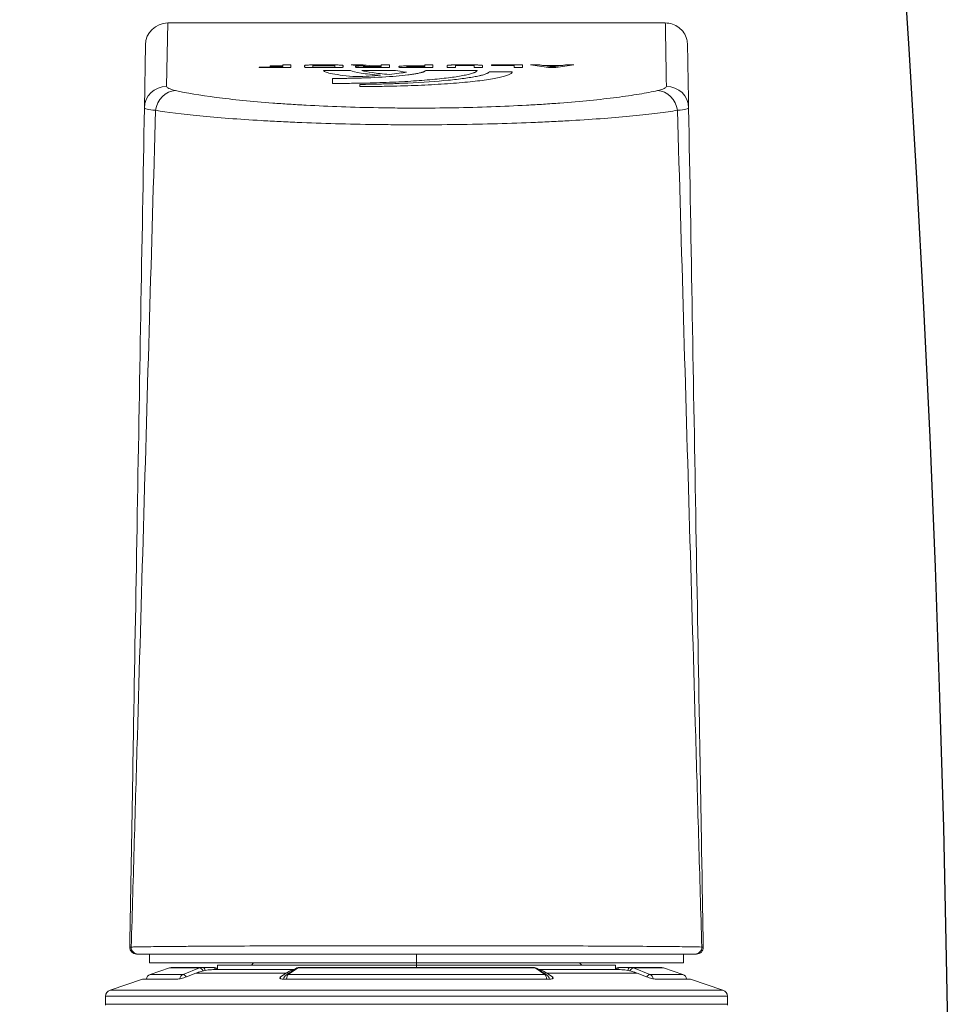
# Model space of a CAD drawing. Header units: inches. Extents: x 34737 to 291769, y 4926 to 74566.
# Tile 72 of 256: x 251581 to 251612, y 31165 to 31198. Entities that reach past the tile are written whole.
import ezdxf

# ---------------------------------------------------------------- set-up
doc = ezdxf.new("R2010")
doc.units = ezdxf.units.IN
doc.header["$LTSCALE"] = 300
doc.linetypes.add('ACAD_ISO02W100', pattern=[15, 12, -3])
doc.layers.add('!_A_03_ČIARKOVANÁ', color=41, linetype='ACAD_ISO02W100', lineweight=13)
doc.layers.add('_MB_okucia_0.13', color=165, linetype='Continuous', lineweight=13)

# ---------------------------------------------------------------- blocks, each defined once
blk = doc.blocks.new('-1924104X_3')
at = {"layer": '_MB_okucia_0.13', "extrusion": (-1, -4.44089e-16, -2.22045e-16)}
for p, q in [((-13.988, -15.597), (13.988, -15.597)), ((-13.979, -15.947), (-13.988, -15.597)), ((13.979, -15.947), (13.988, -15.597)), ((13.979, -15.947), (-13.979, -15.947)), ((-12.317, -16.718), (-13.775, -16.223)), ((-13.775, -16.223), (13.775, -16.223)), ((12.317, -16.718), (13.775, -16.223)), ((-12.317, -16.718), (-10.76, -16.718)), ((-9.916, -16.989), (-10.347, -16.82)), ((-6.108, -16.731), (-6.11, -16.82)), ((-6.11, -16.82), (-5.861, -16.989)), ((-5.994, -16.718), (5.994, -16.718)), ((5.861, -16.989), (6.11, -16.82)), ((6.11, -16.82), (6.108, -16.731)), ((10.347, -16.82), (9.916, -16.989)), ((10.76, -16.718), (12.317, -16.718)), ((-11.977, -16.928), (-10.498, -16.928)), ((-11.112, -17.221), (-11.977, -16.928)), ((-9.751, -17.221), (-11.112, -17.221)), ((-10.951, -17.247), (-9.611, -17.247)), ((-9.751, -17.221), (-10.498, -16.928)), ((-5.861, -16.989), (-9.916, -16.989)), ((-9.135, -17.247), (-9.611, -17.247)), ((-9.082, -17.147), (-5.495, -17.147)), ((-8.941, -17.347), (-8.942, -17.156)), ((-5.866, -16.898), (-5.429, -17.192)), ((-5.783, -17.037), (-5.781, -16.955)), ((-5.765, -16.928), (5.765, -16.928)), ((-5.765, -16.928), (-5.328, -17.221)), ((5.328, -17.221), (-5.328, -17.221)), ((-5.249, -17.247), (5.249, -17.247)), ((0, -17.347), (0, -17.247)), ((5.328, -17.221), (5.765, -16.928)), ((5.429, -17.192), (5.866, -16.898)), ((5.495, -17.147), (9.082, -17.147)), ((5.783, -17.037), (5.781, -16.955)), ((9.916, -16.989), (5.861, -16.989)), ((8.941, -17.347), (8.942, -17.156)), ((9.611, -17.247), (9.135, -17.247)), ((9.611, -17.247), (10.951, -17.247)), ((10.498, -16.928), (9.751, -17.221)), ((11.112, -17.221), (9.751, -17.221)), ((10.498, -16.928), (11.977, -16.928)), ((11.112, -17.221), (11.977, -16.928)), ((0, -17.447), (-12, -17.447)), ((-12, -17.447), (-12, -17.847)), ((-8.941, -17.347), (0, -17.347)), ((-7.326, -17.447), (-7.426, -17.347)), ((0, -17.447), (0, -17.347)), ((0, -17.347), (8.941, -17.347)), ((0, -17.447), (0, -17.847)), ((12, -17.447), (0, -17.447)), ((7.326, -17.447), (7.426, -17.347)), ((12, -17.447), (12, -17.847)), ((-12.531, -17.847), (-12.595, -17.847)), ((12.595, -17.847), (12.531, -17.847)), ((12.186, -58.731), (12.236, -55.887)), ((2.547, -56.856), (2.547, -56.95)), ((3.778, -56.994), (3.778, -57.218)), ((11.236, -56.865), (11.187, -59.714)), ((-3.277, -57.511), (-4.301, -57.511)), ((1.613, -57.362), (1.616, -57.362)), ((-6.694, -57.825), (-7.073, -57.825)), ((-5.702, -57.8), (-6.534, -57.8)), ((-5.864, -57.776), (-6.375, -57.776)), ((-6.27, -57.706), (-5.937, -57.706)), ((-5.127, -57.825), (-5.54, -57.825)), ((-4.762, -57.706), (-4.762, -57.825)), ((-4.762, -57.706), (-4.391, -57.706)), ((-3.373, -57.825), (-4.762, -57.825)), ((-4.391, -57.706), (-4.391, -57.8)), ((-4.391, -57.8), (-3.373, -57.8)), ((-3.373, -57.8), (-3.373, -57.825)), ((-2.963, -57.706), (-2.594, -57.706)), ((-0.424, -57.575), (-2.731, -57.575)), ((-2.594, -57.706), (-2.594, -57.8)), ((-2.594, -57.8), (-1.748, -57.8)), ((-1.748, -57.825), (-2.594, -57.825)), ((-1.748, -57.706), (-1.748, -57.8)), ((-1.748, -57.706), (-1.376, -57.706)), ((-0.735, -57.706), (-0.735, -57.825)), ((-0.371, -57.825), (-0.735, -57.825)), ((-0.371, -57.731), (-0.371, -57.757)), ((0.327, -57.757), (-0.371, -57.757)), ((-0.371, -57.781), (-0.371, -57.825)), ((0.431, -57.781), (-0.371, -57.781)), ((2.456, -57.575), (0.945, -57.575)), ((1.221, -57.706), (1.221, -57.825)), ((1.586, -57.825), (1.221, -57.825)), ((1.586, -57.731), (1.586, -57.757)), ((1.586, -57.731), (2.284, -57.731)), ((2.284, -57.757), (1.586, -57.757)), ((1.586, -57.781), (1.586, -57.825)), ((1.831, -57.781), (1.586, -57.781)), ((2.388, -57.781), (2.289, -57.781)), ((2.933, -57.825), (2.405, -57.825)), ((4.177, -57.575), (2.968, -57.575)), ((3.304, -57.729), (3.304, -57.803)), ((3.575, -57.706), (4.76, -57.706)), ((4.76, -57.825), (3.575, -57.825)), ((3.674, -57.732), (3.674, -57.8)), ((3.674, -57.732), (4.665, -57.732)), ((4.665, -57.8), (3.674, -57.8)), ((4.665, -57.732), (4.665, -57.8)), ((5.03, -57.729), (5.03, -57.803)), ((5.646, -57.706), (5.646, -57.825)), ((5.646, -57.706), (7.073, -57.706)), ((6.015, -57.825), (5.646, -57.825)), ((7.073, -57.731), (6.015, -57.731)), ((6.015, -57.731), (6.015, -57.757)), ((6.015, -57.757), (6.586, -57.757)), ((6.015, -57.782), (6.015, -57.825)), ((6.586, -57.782), (6.015, -57.782)), ((6.586, -57.757), (6.586, -57.782)), ((7.073, -57.706), (7.073, -57.731)), ((11.187, -59.714), (-11.187, -59.714))]:
    blk.add_line(p, q, dxfattribs=at)
at = {"layer": '_MB_okucia_0.13', "extrusion": (2.22045e-16, 9.86076e-32, -1)}
for centre, radius, start, end in [((13.688, -15.589), 0.3, 358.5, 7.8949), ((13.679, -15.939), 0.3, 288.7258, 358.5), ((5.727, -16.691), 0.25, 303.8556, 353.7963), ((-5.727, -16.691), 0.25, 186.2037, 236.1444), ((-11.897, -16.691), 0.25, 186.2037, 251.2742), ((10.951, -16.747), 0.5, 270, 288.7258), ((9.135, -16.997), 0.25, 216.8699, 270), ((-9.135, -16.997), 0.25, 270, 323.1301)]:
    blk.add_arc(centre, radius, start, end, dxfattribs=at)
at = {"layer": '_MB_okucia_0.13'}
for centre, radius, start, end in [((13.688, -15.589), 0.3, 358.5, 7.8649), ((13.679, -15.939), 0.3, 288.7258, 358.5), ((-11.897, -16.691), 0.25, 186.2037, 251.2742), ((10.951, -16.747), 0.5, 270, 288.7258), ((-12.595, -18.147), 0.3, 90, 181), ((12.595, -18.147), 0.3, 0, 90), ((12.595, -18.147), 0.3, 359, 360), ((11.187, -58.714), 1, 270, 359)]:
    blk.add_arc(centre, radius, start, end, dxfattribs=at)
for centre, major_axis, ratio, start_param, end_param in [((-10.428, -16.691), (0, -0.25), 0.876515, -1.402321, -0.326827), ((-10.428, -16.691), (-0.091, -0.233), 0.478394, 0.176906, 1.199325), ((5.727, -16.691), (0, -0.25), 0.481375, 0.326827, 1.462522), ((10.428, -16.691), (0.091, -0.233), 0.478394, -1.19932, -0.176906), ((-9.11, -14.148), (0.104, -2.998), 0.862921, -0.356672, -0.302205), ((-9.069, -14.147), (-0.054, -3), 0.866729, -0.256858, -0.03954), ((-9.68, -16.984), (-0.091, -0.233), 0.478397, 0.176209, 1.303321), ((-9.611, -16.997), (0, -0.25), 0.5, 0, 1.110287), ((-9.108, -14.148), (0.105, -2.998), 0.865893, -0.085277, -0.030225), ((-9.135, -16.997), (0, -0.25), 0.5, 0, 0.927295), ((-5.253, -16.747), (0.005, -0.5), 0.489669, -0.332078, -0.00527), ((5.253, -16.747), (-0.005, -0.5), 0.489669, 0.00527, 0.332078), ((5.289, -16.984), (0.139, -0.208), 0.817405, -0.511004, 0.000025), ((5.727, -16.691), (0.139, -0.208), 0.817399, -0.510339, -0.000002), ((9.108, -14.148), (-0.105, -2.998), 0.865894, 0.030219, 0.085271), ((9.069, -14.147), (0.054, -3), 0.866729, 0.03954, 0.256858), ((9.68, -16.984), (0.091, -0.233), 0.478397, -1.303321, -0.176209), ((9.11, -14.148), (-0.104, -2.998), 0.86292, 0.302212, 0.356679), ((-12.531, -18.147), (0, 0.3), 0.98661, 0, 1.611439), ((10.836, -55.68), (-0.222, -0.975), 0.902774, 0.246568, 1.665665), ((-11.236, -55.87), (-1, -0.017), 0.994819, 0, 1.553433), ((11.236, -55.87), (1, -0.017), 0.994819, -1.553433, 0), ((-6.672, 667.351), (-34.737, -726.864), 0.492404, 0.095637, 0.097868), ((-6.245, 478.28), (-36.539, -537.617), 0.55085, 0.122326, 0.123196), ((-5.99, 474.68), (34.446, -534.076), 0.534492, -0.120522, -0.119648), ((-5.532, 670.889), (35.253, -730.394), 0.49609, -0.0981, -0.095874), ((2.612, 954.114), (261.214, -987.222), 0.883344, -0.291387, -0.290679)]:
    blk.add_ellipse(centre, major_axis=major_axis, ratio=ratio, start_param=start_param, end_param=end_param, dxfattribs=at)
at = {"layer": '_MB_okucia_0.13', "extrusion": (2.22045e-16, 9.86076e-32, -1)}
for centre, major_axis, ratio, start_param, end_param in [((-5.727, -16.691), (0, -0.25), 0.481375, 0.326827, 1.462522), ((10.428, -16.691), (0, -0.25), 0.876515, -1.40232, -0.326827), ((9.135, -16.997), (0, -0.25), 0.5, 0, 0.927295), ((9.611, -16.997), (0, -0.25), 0.5, 0, 1.110287), ((12.531, -18.147), (0, 0.3), 0.98661, 0, 1.611439)]:
    blk.add_ellipse(centre, major_axis=major_axis, ratio=ratio, start_param=start_param, end_param=end_param, dxfattribs=at)
at = {"layer": '_MB_okucia_0.13', "extrusion": (2.22045e-16, 9.62965e-32, -1)}
blk.add_ellipse((-9.609, -16.747), major_axis=(-0.01, -0.5), ratio=0.871858, start_param=-0.016695, end_param=0.310099, dxfattribs=at)
at = {"layer": '_MB_okucia_0.13', "extrusion": (2.22045e-16, 7.39557e-32, -1)}
blk.add_ellipse((-5.727, -16.691), major_axis=(-0.139, -0.208), ratio=0.817399, start_param=-0.510339, end_param=-0.000002, dxfattribs=at)
at = {"layer": '_MB_okucia_0.13', "extrusion": (2.22045e-16, 9.78372e-32, -1)}
for centre, major_axis, ratio, start_param, end_param in [((-5.331, -14.148), (-0.061, -2.999), 0.505039, 0.262179, 0.316646), ((9.609, -16.747), (0.01, -0.5), 0.871858, -0.310099, 0.016695)]:
    blk.add_ellipse(centre, major_axis=major_axis, ratio=ratio, start_param=start_param, end_param=end_param, dxfattribs=at)
at = {"layer": '_MB_okucia_0.13', "extrusion": (2.22045e-16, 9.82224e-32, -1)}
for centre, major_axis, start_param, end_param in [((-5.402, -14.147), (0.031, -3), 0.094459, 0.277495), ((5.402, -14.147), (-0.031, -3), -0.277495, -0.094461)]:
    blk.add_ellipse(centre, major_axis=major_axis, ratio=0.498699, start_param=start_param, end_param=end_param, dxfattribs=at)
at = {"layer": '_MB_okucia_0.13', "extrusion": (2.22045e-16, 1.2326e-31, -1)}
blk.add_ellipse((-5.289, -16.984), major_axis=(-0.139, -0.208), ratio=0.817405, start_param=-0.511004, end_param=-0.000002, dxfattribs=at)
at = {"layer": '_MB_okucia_0.13', "extrusion": (2.22045e-16, 9.9378e-32, -1)}
blk.add_ellipse((5.331, -14.148), major_axis=(0.061, -2.999), ratio=0.505038, start_param=-0.316649, end_param=-0.262181, dxfattribs=at)
at = {"layer": '_MB_okucia_0.13', "extrusion": (2.22045e-16, 9.84632e-32, -1)}
blk.add_ellipse((-7.808, -18.145), major_axis=(-5.087, -0.008), ratio=0.008495, start_param=-0.164106, end_param=-0.000107, dxfattribs=at)
at = {"layer": '_MB_okucia_0.13', "extrusion": (2.22045e-16, 9.82706e-32, -1)}
blk.add_ellipse((7.808, -18.145), major_axis=(5.087, -0.008), ratio=0.008495, start_param=0.000107, end_param=0.164106, dxfattribs=at)
at = {"layer": '_MB_okucia_0.13', "extrusion": (2.22045e-16, 1.2326e-32, -1)}
blk.add_ellipse((-10.836, -55.68), major_axis=(0.222, -0.975), ratio=0.902774, start_param=0.246568, end_param=1.665665, dxfattribs=at)
at = {"layer": '_MB_okucia_0.13', "extrusion": (2.22045e-16, 6.77927e-32, -1)}
blk.add_ellipse((-6.615, 484.615), major_axis=(34.489, 544.014), ratio=0.536602, start_param=-3.259467, end_param=-3.258924, dxfattribs=at)
at = {"layer": '_MB_okucia_0.13', "extrusion": (2.22045e-16, 1.01689e-31, -1)}
blk.add_ellipse((-5.62, 479.118), major_axis=(-35.427, 538.484), ratio=0.54597, start_param=-3.02194, end_param=-3.021394, dxfattribs=at)
at = {"layer": '_MB_okucia_0.13', "extrusion": (2.22045e-16, 1.17097e-31, -1)}
blk.add_ellipse((2.118, 831.728), major_axis=(-172.263, 879.589), ratio=0.84111, start_param=-2.913204, end_param=-2.912449, dxfattribs=at)
at = {"layer": '_MB_okucia_0.13'}
for points, knots in [([(-10.76, -16.718), (-10.76, -16.718), (-10.76, -16.718), (-10.74, -16.718), (-10.713, -16.721), (-10.649, -16.731), (-10.612, -16.739), (-10.538, -16.757), (-10.496, -16.769), (-10.417, -16.794), (-10.379, -16.807), (-10.347, -16.82)], [0.04684476, 0.04684476, 0.04684476, 0.04684476, 0.04702019, 0.04702019, 0.05864988, 0.05864988, 0.07027958, 0.07027958, 0.08223882, 0.08223882, 0.0938925, 0.0938925, 0.0938925, 0.0938925]), ([(-6.11, -16.82), (-6.128, -16.807), (-6.142, -16.794), (-6.152, -16.769), (-6.149, -16.757), (-6.129, -16.739), (-6.111, -16.731), (-6.062, -16.721), (-6.03, -16.718), (-5.995, -16.718), (-5.995, -16.718), (-5.994, -16.718)], [0.00030493, 0.00030493, 0.00030493, 0.00030493, 0.01195912, 0.01195912, 0.02391824, 0.02391824, 0.03554784, 0.03554784, 0.04717743, 0.04717743, 0.0473524, 0.0473524, 0.0473524, 0.0473524]), ([(5.994, -16.718), (5.995, -16.718), (5.995, -16.718), (6.03, -16.718), (6.062, -16.721), (6.111, -16.731), (6.129, -16.739), (6.149, -16.757), (6.152, -16.769), (6.142, -16.794), (6.128, -16.807), (6.11, -16.82)], [0.04684476, 0.04684476, 0.04684476, 0.04684476, 0.04702019, 0.04702019, 0.05864988, 0.05864988, 0.07027958, 0.07027958, 0.08223882, 0.08223882, 0.0938925, 0.0938925, 0.0938925, 0.0938925]), ([(10.347, -16.82), (10.379, -16.807), (10.417, -16.794), (10.496, -16.769), (10.538, -16.757), (10.612, -16.739), (10.649, -16.731), (10.713, -16.721), (10.74, -16.718), (10.76, -16.718), (10.76, -16.718), (10.76, -16.718)], [0.00030493, 0.00030493, 0.00030493, 0.00030493, 0.01195912, 0.01195912, 0.02391824, 0.02391824, 0.03554784, 0.03554784, 0.04717743, 0.04717743, 0.0473524, 0.0473524, 0.0473524, 0.0473524]), ([(-5.249, -17.247), (-5.285, -17.247), (-5.322, -17.241), (-5.382, -17.22), (-5.406, -17.207), (-5.429, -17.192)], [0, 0, 0, 0, 0.114827, 0.114827, 0.2023666, 0.2023666, 0.2023666, 0.2023666]), ([(5.428, -17.193), (5.395, -17.214), (5.357, -17.231), (5.296, -17.245), (5.272, -17.247), (5.249, -17.247)], [0.0016073, 0.0016073, 0.0016073, 0.0016073, 0.1282182, 0.1282182, 0.202283, 0.202283, 0.202283, 0.202283]), ([(-12.236, -55.887), (-12.29, -52.783), (-12.344, -49.677), (-12.399, -46.569), (-12.454, -43.403), (-12.509, -40.235), (-12.565, -37.065), (-12.565, -37.047), (-12.565, -37.029), (-12.565, -37.011), (-12.62, -33.887), (-12.675, -30.76), (-12.729, -27.628), (-12.73, -27.563), (-12.732, -27.498), (-12.733, -27.433), (-12.759, -25.923), (-12.785, -24.411), (-12.812, -22.898), (-12.813, -22.809), (-12.815, -22.72), (-12.816, -22.632), (-12.843, -21.142), (-12.869, -19.649), (-12.895, -18.153)], [0.00103251, 0.00103251, 0.00103251, 0.00103251, 0.01055678, 0.01055678, 0.01055678, 0.02025807, 0.02025807, 0.02025807, 0.02031275, 0.02031275, 0.02031275, 0.02987085, 0.02987085, 0.02987085, 0.03006882, 0.03006882, 0.03006882, 0.03467724, 0.03467724, 0.03467724, 0.0349469, 0.0349469, 0.0349469, 0.03948363, 0.03948363, 0.03948363, 0.03948363]), ([(-12.531, -17.847), (-12.408, -17.847), (-12.222, -17.847), (-11.852, -17.847), (-11.713, -17.847), (-11.405, -17.847), (-11.234, -17.847), (-10.68, -17.847), (-10.258, -17.847), (-9.549, -17.847), (-9.3, -17.847), (-8.776, -17.847), (-8.5, -17.847), (-7.644, -17.847), (-7.039, -17.847), (-6.078, -17.847), (-5.749, -17.847), (-5.074, -17.847), (-4.726, -17.847), (-3.675, -17.847), (-2.96, -17.847), (-1.864, -17.847), (-1.496, -17.847), (-0.751, -17.847), (-0.375, -17.847), (0.743, -17.847), (1.481, -17.847), (2.577, -17.847), (2.941, -17.847), (3.664, -17.847), (4.022, -17.847), (5.07, -17.847), (5.741, -17.847), (7.025, -17.847), (7.644, -17.847), (8.778, -17.847), (9.299, -17.847), (10.012, -17.847), (10.238, -17.847), (10.664, -17.847), (10.862, -17.847), (11.412, -17.847), (11.72, -17.847), (12.094, -17.847), (12.204, -17.847), (12.392, -17.847), (12.469, -17.847), (12.531, -17.847)], [0, 0, 0, 0, 0.00222177, 0.00222177, 0.00333266, 0.00333266, 0.00444355, 0.00444355, 0.00666532, 0.00666532, 0.00777621, 0.00777621, 0.00888709, 0.00888709, 0.01110887, 0.01110887, 0.01221975, 0.01221975, 0.01333064, 0.01333064, 0.01555241, 0.01555241, 0.0166633, 0.0166633, 0.01777418, 0.01777418, 0.01999596, 0.01999596, 0.02110684, 0.02110684, 0.02221773, 0.02221773, 0.0244395, 0.0244395, 0.02666128, 0.02666128, 0.02888305, 0.02888305, 0.02999394, 0.02999394, 0.03110482, 0.03110482, 0.0333266, 0.0333266, 0.03443748, 0.03443748, 0.03554837, 0.03554837, 0.03554837, 0.03554837]), ([(12.895, -18.153), (12.869, -19.649), (12.843, -21.142), (12.816, -22.632), (12.815, -22.72), (12.813, -22.809), (12.812, -22.898), (12.785, -24.411), (12.759, -25.923), (12.733, -27.433), (12.732, -27.498), (12.73, -27.563), (12.729, -27.628), (12.675, -30.76), (12.62, -33.887), (12.565, -37.011), (12.565, -37.029), (12.565, -37.047), (12.565, -37.065), (12.509, -40.235), (12.454, -43.403), (12.399, -46.569), (12.344, -49.677), (12.29, -52.783), (12.236, -55.887)], [0.0003084, 0.0003084, 0.0003084, 0.0003084, 0.00484584, 0.00484584, 0.00484584, 0.00511567, 0.00511567, 0.00511567, 0.0097248, 0.0097248, 0.0097248, 0.00992294, 0.00992294, 0.00992294, 0.01948271, 0.01948271, 0.01948271, 0.01953749, 0.01953749, 0.01953749, 0.02924051, 0.02924051, 0.02924051, 0.03876658, 0.03876658, 0.03876658, 0.03876658]), ([(0, -18.22), (-0.381, -18.22), (-0.765, -18.22), (-1.526, -18.22), (-1.903, -18.219), (-3.022, -18.218), (-3.753, -18.217), (-4.827, -18.215), (-5.183, -18.214), (-5.873, -18.213), (-6.209, -18.212), (-7.191, -18.209), (-7.811, -18.206), (-8.687, -18.202), (-8.969, -18.201), (-9.505, -18.198), (-9.76, -18.196), (-10.486, -18.191), (-10.918, -18.188), (-11.677, -18.18), (-11.998, -18.176), (-12.51, -18.168), (-12.701, -18.164), (-12.826, -18.16)], [0.01841645, 0.01841645, 0.01841645, 0.01841645, 0.01956587, 0.01956587, 0.02071529, 0.02071529, 0.02301414, 0.02301414, 0.02416356, 0.02416356, 0.02531298, 0.02531298, 0.02761182, 0.02761182, 0.02876124, 0.02876124, 0.02991066, 0.02991066, 0.03220951, 0.03220951, 0.03450835, 0.03450835, 0.03680719, 0.03680719, 0.03680719, 0.03680719]), ([(-12.826, -18.16), (-12.78, -19.744), (-12.735, -21.322), (-12.643, -24.475), (-12.597, -26.048), (-12.46, -30.765), (-12.369, -33.901), (-12.187, -40.165), (-12.096, -43.294), (-11.914, -49.544), (-11.824, -52.666), (-11.733, -55.787)], [0.00031312, 0.00031312, 0.00031312, 0.00031312, 0.00508031, 0.00508031, 0.0098475, 0.0098475, 0.01938187, 0.01938187, 0.02891625, 0.02891625, 0.03845062, 0.03845062, 0.03845062, 0.03845062]), ([(12.826, -18.16), (12.764, -18.162), (12.684, -18.164), (12.588, -18.166), (12.492, -18.168), (12.379, -18.17), (12.252, -18.172), (11.997, -18.176), (11.681, -18.18), (11.306, -18.184), (11.118, -18.186), (10.915, -18.188), (10.697, -18.189), (10.479, -18.191), (10.247, -18.193), (10.004, -18.195), (9.517, -18.198), (8.984, -18.201), (8.404, -18.203), (7.823, -18.206), (7.19, -18.209), (6.533, -18.211), (5.876, -18.213), (5.19, -18.214), (4.475, -18.216), (4.117, -18.216), (3.751, -18.217), (3.381, -18.218), (3.011, -18.218), (2.639, -18.219), (2.265, -18.219), (1.517, -18.22), (0.762, -18.22), (0, -18.22)], [0, 0, 0, 0, 0.00115103, 0.00115103, 0.00115103, 0.00230206, 0.00230206, 0.00230206, 0.00460411, 0.00460411, 0.00460411, 0.00575514, 0.00575514, 0.00575514, 0.00690617, 0.00690617, 0.00690617, 0.00920823, 0.00920823, 0.00920823, 0.01151028, 0.01151028, 0.01151028, 0.01381234, 0.01381234, 0.01381234, 0.01496337, 0.01496337, 0.01496337, 0.0161144, 0.0161144, 0.0161144, 0.01841645, 0.01841645, 0.01841645, 0.01841645]), ([(11.733, -55.787), (11.824, -52.666), (11.914, -49.544), (12.096, -43.293), (12.187, -40.165), (12.369, -33.9), (12.46, -30.764), (12.597, -26.048), (12.643, -24.474), (12.735, -21.322), (12.78, -19.744), (12.826, -18.16)], [0.00088669, 0.00088669, 0.00088669, 0.00088669, 0.01041629, 0.01041629, 0.01994589, 0.01994589, 0.02947549, 0.02947549, 0.03424029, 0.03424029, 0.0390051, 0.0390051, 0.0390051, 0.0390051]), ([(-11.733, -55.787), (-11.471, -55.742), (-11.173, -55.699), (-10.672, -55.636), (-10.496, -55.615), (-10.126, -55.574), (-9.931, -55.553), (-8.922, -55.455), (-8.002, -55.384), (-6.707, -55.309), (-6.441, -55.295), (-5.902, -55.268), (-5.629, -55.255), (-4.796, -55.22), (-4.224, -55.2), (-3.045, -55.168), (-2.437, -55.155), (-1.222, -55.139), (-0.613, -55.135), (0, -55.135)], [0, 0, 0, 0, 0.0018453, 0.0018453, 0.00276795, 0.00276795, 0.0036906, 0.0036906, 0.00738121, 0.00738121, 0.00830386, 0.00830386, 0.00922651, 0.00922651, 0.01107181, 0.01107181, 0.01291711, 0.01291711, 0.01476241, 0.01476241, 0.01476241, 0.01476241]), ([(0, -55.135), (0.307, -55.135), (0.614, -55.136), (0.922, -55.138), (1.23, -55.14), (1.539, -55.143), (1.845, -55.147), (2.455, -55.156), (3.053, -55.168), (3.639, -55.184), (4.225, -55.2), (4.799, -55.22), (5.36, -55.244), (5.641, -55.256), (5.918, -55.269), (6.187, -55.282), (6.456, -55.295), (6.719, -55.31), (6.975, -55.325), (7.487, -55.354), (7.975, -55.387), (8.437, -55.422), (8.899, -55.457), (9.339, -55.495), (9.74, -55.535), (10.544, -55.613), (11.209, -55.698), (11.733, -55.787)], [0.01476241, 0.01476241, 0.01476241, 0.01476241, 0.01568611, 0.01568611, 0.01568611, 0.0166098, 0.0166098, 0.0166098, 0.0184572, 0.0184572, 0.0184572, 0.02030459, 0.02030459, 0.02030459, 0.02122828, 0.02122828, 0.02122828, 0.02215198, 0.02215198, 0.02215198, 0.02399937, 0.02399937, 0.02399937, 0.02584676, 0.02584676, 0.02584676, 0.02954155, 0.02954155, 0.02954155, 0.02954155]), ([(-12.236, -55.887), (-12.236, -55.871), (-12.193, -55.854), (-12.109, -55.837), (-12.025, -55.82), (-11.9, -55.803), (-11.733, -55.787)], [0, 0, 0, 0, 0.001174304, 0.001174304, 0.001174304, 0.002348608, 0.002348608, 0.002348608, 0.002348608]), ([(11.733, -55.787), (11.9, -55.803), (12.027, -55.82), (12.11, -55.837), (12.194, -55.854), (12.236, -55.871), (12.236, -55.887)], [0, 0, 0, 0, 0.001174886, 0.001174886, 0.001174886, 0.002349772, 0.002349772, 0.002349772, 0.002349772]), ([(-12.186, -58.731), (-12.186, -58.731), (-12.186, -58.731), (-12.187, -58.706), (-12.203, -57.757), (-12.236, -55.887)], [3.1415937, 3.1415937, 3.1415937, 3.1415937, 3.1429328, 3.1429328, 3.243418, 3.243418, 3.243418, 3.243418]), ([(10.836, -56.674), (10.355, -56.565), (9.744, -56.462), (8.636, -56.318), (8.231, -56.272), (7.38, -56.188), (6.931, -56.148), (6.221, -56.095), (5.979, -56.078), (5.482, -56.046), (5.226, -56.03), (4.449, -55.988), (3.918, -55.964), (2.834, -55.926), (2.281, -55.911), (1.433, -55.896), (1.147, -55.892), (0.576, -55.887), (0.292, -55.886), (-0.56, -55.886), (-1.125, -55.891), (-2.251, -55.91), (-2.815, -55.925), (-3.907, -55.964), (-4.436, -55.987), (-5.207, -56.029), (-5.46, -56.044), (-5.958, -56.076), (-6.203, -56.094), (-7.4, -56.184), (-8.249, -56.269), (-9.178, -56.388), (-9.358, -56.413), (-9.698, -56.463), (-9.86, -56.489), (-10.321, -56.566), (-10.595, -56.62), (-10.836, -56.674)], [0, 0, 0, 0, 0.00339961, 0.00339961, 0.00509942, 0.00509942, 0.00679923, 0.00679923, 0.00764913, 0.00764913, 0.00849904, 0.00849904, 0.01019884, 0.01019884, 0.01189865, 0.01189865, 0.01274855, 0.01274855, 0.01359846, 0.01359846, 0.01529826, 0.01529826, 0.01699807, 0.01699807, 0.01869788, 0.01869788, 0.01954778, 0.01954778, 0.02039768, 0.02039768, 0.0237973, 0.0237973, 0.0246472, 0.0246472, 0.02549711, 0.02549711, 0.02719691, 0.02719691, 0.02719691, 0.02719691]), ([(-10.836, -56.674), (-10.969, -56.705), (-11.069, -56.736), (-11.136, -56.768), (-11.203, -56.8), (-11.237, -56.832), (-11.236, -56.865)], [0, 0, 0, 0, 0.000943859, 0.000943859, 0.000943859, 0.001887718, 0.001887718, 0.001887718, 0.001887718]), ([(-11.236, -56.865), (-11.204, -58.737), (-11.187, -59.688), (-11.187, -59.713), (-11.187, -59.714), (-11.187, -59.714), (-11.187, -59.714)], [3.0397673, 3.0397673, 3.0397673, 3.0397673, 3.1402525, 3.1402525, 3.1402525, 3.1415927, 3.1415927, 3.1415927, 3.1415927]), ([(-4.301, -57.511), (-4.298, -57.504), (-4.296, -57.498), (-4.294, -57.493), (-4.293, -57.49), (-4.292, -57.488), (-4.291, -57.486), (-4.29, -57.485), (-4.29, -57.484), (-4.289, -57.483), (-4.289, -57.482), (-4.289, -57.482), (-4.288, -57.481), (-4.288, -57.479), (-4.286, -57.476), (-4.285, -57.474), (-4.283, -57.471), (-4.281, -57.467), (-4.279, -57.464), (-4.277, -57.462), (-4.275, -57.459), (-4.273, -57.457), (-4.272, -57.456), (-4.271, -57.455), (-4.27, -57.454), (-4.269, -57.452), (-4.268, -57.451), (-4.267, -57.45), (-4.257, -57.44), (-4.245, -57.43), (-4.229, -57.42), (-4.212, -57.41), (-4.193, -57.4), (-4.17, -57.39), (-4.125, -57.369), (-4.07, -57.349), (-4.005, -57.329), (-3.939, -57.309), (-3.865, -57.29), (-3.779, -57.27), (-3.606, -57.231), (-3.394, -57.193), (-3.144, -57.158), (-2.894, -57.122), (-2.609, -57.088), (-2.291, -57.057), (-1.973, -57.026), (-1.629, -56.997), (-1.255, -56.972), (-1.068, -56.96), (-0.876, -56.948), (-0.679, -56.938), (-0.482, -56.927), (-0.278, -56.917), (-0.073, -56.909), (0.339, -56.891), (0.764, -56.878), (1.211, -56.869), (1.323, -56.867), (1.434, -56.865), (1.545, -56.863), (1.6, -56.862), (1.655, -56.862), (1.711, -56.861), (1.738, -56.861), (1.766, -56.86), (1.793, -56.86), (1.807, -56.86), (1.821, -56.86), (1.834, -56.86), (1.848, -56.86), (1.863, -56.859), (1.876, -56.859), (1.925, -56.859), (1.978, -56.859), (2.033, -56.858), (2.086, -56.858), (2.141, -56.858), (2.199, -56.857), (2.203, -56.857), (2.208, -56.857), (2.211, -56.857), (2.285, -56.857), (2.397, -56.856), (2.547, -56.856)], [0, 0, 0, 0, 0.015625, 0.015625, 0.015625, 0.023437, 0.023437, 0.023437, 0.027344, 0.027344, 0.027344, 0.030273, 0.030273, 0.030273, 0.037566, 0.037566, 0.037566, 0.046875, 0.046875, 0.046875, 0.054687, 0.054687, 0.054687, 0.058594, 0.058594, 0.058594, 0.0625, 0.0625, 0.0625, 0.09375, 0.09375, 0.09375, 0.125, 0.125, 0.125, 0.1875, 0.1875, 0.1875, 0.25, 0.25, 0.25, 0.375, 0.375, 0.375, 0.5, 0.5, 0.5, 0.625, 0.625, 0.625, 0.6875, 0.6875, 0.6875, 0.75, 0.75, 0.75, 0.875, 0.875, 0.875, 0.90625, 0.90625, 0.90625, 0.921875, 0.921875, 0.921875, 0.929688, 0.929688, 0.929688, 0.933594, 0.933594, 0.933594, 0.9375, 0.9375, 0.9375, 0.953125, 0.953125, 0.953125, 0.967773, 0.967773, 0.967773, 0.96875, 0.96875, 0.96875, 1, 1, 1, 1]), ([(2.547, -56.95), (2.423, -56.952), (2.315, -56.953), (2.222, -56.955), (2.176, -56.956), (2.133, -56.956), (2.095, -56.957), (2.061, -56.957), (2.03, -56.958), (2.003, -56.958), (1.999, -56.958), (1.997, -56.959), (1.991, -56.959), (1.894, -56.96), (1.8, -56.962), (1.709, -56.964), (1.618, -56.966), (1.53, -56.969), (1.444, -56.971), (1.357, -56.973), (1.269, -56.976), (1.18, -56.979), (1.135, -56.981), (1.091, -56.982), (1.046, -56.984), (1.001, -56.985), (0.954, -56.987), (0.91, -56.989), (0.734, -56.995), (0.563, -57.003), (0.394, -57.011), (-0.28, -57.043), (-0.898, -57.087), (-1.425, -57.138), (-1.688, -57.164), (-1.926, -57.192), (-2.142, -57.221), (-2.249, -57.236), (-2.35, -57.251), (-2.443, -57.266), (-2.536, -57.282), (-2.622, -57.297), (-2.7, -57.313), (-2.739, -57.321), (-2.777, -57.329), (-2.812, -57.337), (-2.83, -57.341), (-2.848, -57.345), (-2.865, -57.349), (-2.882, -57.353), (-2.898, -57.357), (-2.915, -57.361), (-2.981, -57.378), (-3.038, -57.395), (-3.084, -57.411), (-3.108, -57.419), (-3.129, -57.427), (-3.149, -57.435), (-3.158, -57.439), (-3.168, -57.443), (-3.176, -57.448), (-3.181, -57.45), (-3.185, -57.452), (-3.189, -57.454), (-3.192, -57.456), (-3.195, -57.457), (-3.198, -57.459), (-3.199, -57.459), (-3.201, -57.46), (-3.201, -57.46), (-3.221, -57.472), (-3.247, -57.488), (-3.277, -57.511)], [0, 0, 0, 0, 0.03125, 0.03125, 0.03125, 0.046875, 0.046875, 0.046875, 0.060547, 0.060547, 0.060547, 0.0625, 0.0625, 0.0625, 0.09375, 0.09375, 0.09375, 0.125, 0.125, 0.125, 0.15625, 0.15625, 0.15625, 0.171875, 0.171875, 0.171875, 0.1875, 0.1875, 0.1875, 0.25, 0.25, 0.25, 0.5, 0.5, 0.5, 0.625, 0.625, 0.625, 0.6875, 0.6875, 0.6875, 0.75, 0.75, 0.75, 0.78125, 0.78125, 0.78125, 0.796875, 0.796875, 0.796875, 0.8125, 0.8125, 0.8125, 0.875, 0.875, 0.875, 0.90625, 0.90625, 0.90625, 0.921875, 0.921875, 0.921875, 0.929687, 0.929687, 0.929687, 0.935547, 0.935547, 0.935547, 0.9375, 0.9375, 0.9375, 1, 1, 1, 1]), ([(-2.731, -57.575), (-2.725, -57.569), (-2.72, -57.564), (-2.715, -57.559), (-2.713, -57.557), (-2.711, -57.555), (-2.709, -57.553), (-2.708, -57.552), (-2.707, -57.551), (-2.706, -57.55), (-2.705, -57.55), (-2.705, -57.549), (-2.704, -57.549), (-2.702, -57.547), (-2.699, -57.544), (-2.696, -57.542), (-2.693, -57.539), (-2.69, -57.536), (-2.686, -57.534), (-2.684, -57.531), (-2.681, -57.529), (-2.678, -57.527), (-2.676, -57.526), (-2.675, -57.525), (-2.673, -57.524), (-2.672, -57.523), (-2.671, -57.522), (-2.669, -57.521), (-2.655, -57.511), (-2.639, -57.502), (-2.62, -57.493), (-2.611, -57.489), (-2.6, -57.484), (-2.589, -57.48), (-2.579, -57.475), (-2.567, -57.47), (-2.555, -57.466), (-2.53, -57.457), (-2.504, -57.448), (-2.474, -57.439), (-2.445, -57.43), (-2.412, -57.421), (-2.377, -57.412), (-2.309, -57.394), (-2.232, -57.377), (-2.146, -57.359), (-2.06, -57.342), (-1.965, -57.325), (-1.861, -57.308), (-1.758, -57.292), (-1.645, -57.275), (-1.524, -57.259), (-1.283, -57.227), (-1.013, -57.198), (-0.712, -57.17), (-0.412, -57.143), (-0.089, -57.118), (0.26, -57.096), (0.434, -57.085), (0.613, -57.075), (0.796, -57.066), (0.98, -57.056), (1.169, -57.048), (1.359, -57.04), (1.74, -57.025), (2.134, -57.014), (2.546, -57.006), (2.649, -57.004), (2.752, -57.002), (2.854, -57.001), (2.905, -57), (2.956, -56.999), (3.007, -56.999), (3.033, -56.999), (3.058, -56.998), (3.083, -56.998), (3.096, -56.998), (3.109, -56.998), (3.122, -56.998), (3.134, -56.998), (3.148, -56.997), (3.16, -56.997), (3.205, -56.997), (3.254, -56.997), (3.305, -56.996), (3.353, -56.996), (3.404, -56.996), (3.458, -56.995), (3.462, -56.995), (3.467, -56.995), (3.469, -56.995), (3.537, -56.995), (3.641, -56.995), (3.778, -56.994)], [0, 0, 0, 0, 0.015625, 0.015625, 0.015625, 0.023438, 0.023438, 0.023438, 0.027344, 0.027344, 0.027344, 0.030273, 0.030273, 0.030273, 0.03786, 0.03786, 0.03786, 0.046875, 0.046875, 0.046875, 0.054688, 0.054688, 0.054688, 0.058594, 0.058594, 0.058594, 0.0625, 0.0625, 0.0625, 0.09375, 0.09375, 0.09375, 0.109375, 0.109375, 0.109375, 0.125, 0.125, 0.125, 0.15625, 0.15625, 0.15625, 0.1875, 0.1875, 0.1875, 0.25, 0.25, 0.25, 0.3125, 0.3125, 0.3125, 0.375, 0.375, 0.375, 0.5, 0.5, 0.5, 0.625, 0.625, 0.625, 0.6875, 0.6875, 0.6875, 0.75, 0.75, 0.75, 0.875, 0.875, 0.875, 0.90625, 0.90625, 0.90625, 0.921875, 0.921875, 0.921875, 0.929687, 0.929687, 0.929687, 0.933594, 0.933594, 0.933594, 0.9375, 0.9375, 0.9375, 0.953125, 0.953125, 0.953125, 0.967773, 0.967773, 0.967773, 0.96875, 0.96875, 0.96875, 1, 1, 1, 1]), ([(11.236, -56.865), (11.237, -56.832), (11.204, -56.8), (11.137, -56.768), (11.071, -56.737), (10.969, -56.705), (10.836, -56.674)], [0, 0, 0, 0, 0.00094378, 0.00094378, 0.00094378, 0.00188756, 0.00188756, 0.00188756, 0.00188756]), ([(3.778, -57.218), (3.609, -57.219), (3.481, -57.22), (3.394, -57.22), (3.374, -57.221), (3.336, -57.221), (3.306, -57.221), (3.263, -57.222), (3.22, -57.222), (3.18, -57.222), (3.147, -57.223), (3.116, -57.223), (3.085, -57.224), (3.054, -57.224), (3.026, -57.225), (2.995, -57.225), (2.873, -57.227), (2.748, -57.23), (2.622, -57.233), (2.559, -57.235), (2.496, -57.237), (2.432, -57.239), (2.4, -57.24), (2.368, -57.241), (2.336, -57.242), (2.304, -57.244), (2.271, -57.245), (2.24, -57.246), (1.746, -57.264), (1.304, -57.291), (0.915, -57.324), (0.721, -57.341), (0.546, -57.359), (0.391, -57.378), (0.313, -57.388), (0.24, -57.398), (0.173, -57.408), (0.139, -57.413), (0.106, -57.419), (0.074, -57.424), (0.059, -57.427), (0.043, -57.429), (0.028, -57.432), (0.013, -57.435), (-0.001, -57.437), (-0.016, -57.44), (-0.077, -57.451), (-0.13, -57.463), (-0.176, -57.474), (-0.199, -57.479), (-0.22, -57.485), (-0.24, -57.49), (-0.249, -57.493), (-0.259, -57.496), (-0.268, -57.498), (-0.276, -57.501), (-0.285, -57.504), (-0.293, -57.506), (-0.307, -57.512), (-0.321, -57.517), (-0.334, -57.523), (-0.341, -57.526), (-0.347, -57.529), (-0.353, -57.532), (-0.356, -57.533), (-0.359, -57.535), (-0.362, -57.536), (-0.365, -57.537), (-0.367, -57.538), (-0.369, -57.54), (-0.37, -57.54), (-0.371, -57.541), (-0.371, -57.541), (-0.385, -57.548), (-0.402, -57.56), (-0.424, -57.575)], [0, 0, 0, 0, 0.060547, 0.060547, 0.060547, 0.074171, 0.074171, 0.074171, 0.09375, 0.09375, 0.09375, 0.109375, 0.109375, 0.109375, 0.125, 0.125, 0.125, 0.1875, 0.1875, 0.1875, 0.21875, 0.21875, 0.21875, 0.234375, 0.234375, 0.234375, 0.25, 0.25, 0.25, 0.5, 0.5, 0.5, 0.625, 0.625, 0.625, 0.6875, 0.6875, 0.6875, 0.71875, 0.71875, 0.71875, 0.734375, 0.734375, 0.734375, 0.75, 0.75, 0.75, 0.8125, 0.8125, 0.8125, 0.84375, 0.84375, 0.84375, 0.859375, 0.859375, 0.859375, 0.875, 0.875, 0.875, 0.90625, 0.90625, 0.90625, 0.921875, 0.921875, 0.921875, 0.929687, 0.929687, 0.929687, 0.935547, 0.935547, 0.935547, 0.9375, 0.9375, 0.9375, 1, 1, 1, 1]), ([(1.225, -57.397), (1.524, -57.421), (1.777, -57.448), (1.987, -57.479), (2.197, -57.509), (2.353, -57.541), (2.456, -57.575)], [0, 0, 0, 0, 0.5, 0.5, 0.5, 1, 1, 1, 1]), ([(2.968, -57.575), (2.885, -57.535), (2.727, -57.496), (2.495, -57.46), (2.263, -57.423), (1.969, -57.391), (1.613, -57.362)], [0, 0, 0, 0, 0.5, 0.5, 0.5, 1, 1, 1, 1]), ([(2.697, -57.299), (3.148, -57.334), (3.513, -57.377), (3.77, -57.425), (3.898, -57.449), (3.996, -57.473), (4.065, -57.499), (4.133, -57.524), (4.17, -57.549), (4.177, -57.575)], [0, 0, 0, 0, 0.5, 0.5, 0.5, 0.75, 0.75, 0.75, 1, 1, 1, 1]), ([(-2.594, -57.825), (-2.654, -57.825), (-2.706, -57.825), (-2.751, -57.824), (-2.773, -57.824), (-2.794, -57.823), (-2.813, -57.823), (-2.822, -57.822), (-2.831, -57.822), (-2.839, -57.822), (-2.843, -57.821), (-2.847, -57.821), (-2.851, -57.821), (-2.855, -57.821), (-2.858, -57.821), (-2.863, -57.82), (-2.881, -57.819), (-2.897, -57.818), (-2.91, -57.816), (-2.917, -57.816), (-2.923, -57.815), (-2.928, -57.814), (-2.931, -57.813), (-2.933, -57.813), (-2.935, -57.812), (-2.938, -57.812), (-2.94, -57.811), (-2.942, -57.811), (-2.944, -57.81), (-2.947, -57.809), (-2.949, -57.808), (-2.952, -57.807), (-2.954, -57.806), (-2.956, -57.805), (-2.959, -57.803), (-2.961, -57.802), (-2.963, -57.769), (-2.963, -57.769), (-2.963, -57.738), (-2.963, -57.706)], [0, 0, 0, 0, 0.25, 0.25, 0.25, 0.375, 0.375, 0.375, 0.4375, 0.4375, 0.4375, 0.46875, 0.46875, 0.46875, 0.5, 0.5, 0.5, 0.625, 0.625, 0.625, 0.6875, 0.6875, 0.6875, 0.71875, 0.71875, 0.71875, 0.75, 0.75, 0.75, 0.8125, 0.8125, 0.8125, 0.875, 0.875, 0.875, 1, 1, 1, 1.002008, 1.002008, 1.002008, 1.002008]), ([(-1.748, -57.825), (-1.687, -57.825), (-1.64, -57.825), (-1.608, -57.824), (-1.606, -57.824), (-1.601, -57.824), (-1.598, -57.824), (-1.595, -57.824), (-1.591, -57.824), (-1.588, -57.824), (-1.582, -57.824), (-1.576, -57.824), (-1.57, -57.824), (-1.558, -57.823), (-1.546, -57.823), (-1.535, -57.823), (-1.514, -57.822), (-1.495, -57.821), (-1.478, -57.82), (-1.47, -57.82), (-1.46, -57.819), (-1.452, -57.818), (-1.444, -57.818), (-1.436, -57.817), (-1.43, -57.816), (-1.416, -57.815), (-1.405, -57.813), (-1.397, -57.811), (-1.393, -57.81), (-1.391, -57.809), (-1.388, -57.808), (-1.385, -57.808), (-1.383, -57.807), (-1.382, -57.806), (-1.378, -57.804), (-1.376, -57.802), (-1.376, -57.769), (-1.376, -57.769), (-1.376, -57.738), (-1.376, -57.706)], [0, 0, 0, 0, 0.25, 0.25, 0.25, 0.265625, 0.265625, 0.265625, 0.28125, 0.28125, 0.28125, 0.3125, 0.3125, 0.3125, 0.375, 0.375, 0.375, 0.5, 0.5, 0.5, 0.5625, 0.5625, 0.5625, 0.625, 0.625, 0.625, 0.75, 0.75, 0.75, 0.8125, 0.8125, 0.8125, 0.875, 0.875, 0.875, 1, 1, 1, 1.002008, 1.002008, 1.002008, 1.002008]), ([(-0.735, -57.706), (-0.347, -57.706), (0.042, -57.706), (0.046, -57.706), (0.456, -57.706), (0.48, -57.706), (0.502, -57.707), (0.513, -57.707), (0.523, -57.707), (0.533, -57.707), (0.539, -57.707), (0.544, -57.707), (0.549, -57.707), (0.553, -57.707), (0.557, -57.707), (0.563, -57.707), (0.588, -57.708), (0.61, -57.708), (0.631, -57.709), (0.651, -57.709), (0.668, -57.71), (0.686, -57.711), (0.705, -57.712), (0.721, -57.713), (0.734, -57.715), (0.741, -57.716), (0.747, -57.716), (0.753, -57.717), (0.756, -57.718), (0.758, -57.718), (0.761, -57.718), (0.763, -57.719), (0.766, -57.719), (0.767, -57.72), (0.781, -57.723), (0.788, -57.726), (0.788, -57.731)], [0, 0, 0, 0, 0.001167, 0.001167, 0.001167, 0.126167, 0.126167, 0.126167, 0.188667, 0.188667, 0.188667, 0.219917, 0.219917, 0.219917, 0.251167, 0.251167, 0.251167, 0.376167, 0.376167, 0.376167, 0.501167, 0.501167, 0.501167, 0.626167, 0.626167, 0.626167, 0.688667, 0.688667, 0.688667, 0.719917, 0.719917, 0.719917, 0.751167, 0.751167, 0.751167, 1.001167, 1.001167, 1.001167, 1.001167]), ([(-0.371, -57.731), (-0.138, -57.731), (0.094, -57.731), (0.096, -57.731), (0.335, -57.731), (0.343, -57.731), (0.349, -57.731), (0.352, -57.731), (0.355, -57.731), (0.358, -57.731), (0.36, -57.731), (0.361, -57.731), (0.365, -57.731), (0.38, -57.731), (0.392, -57.731), (0.402, -57.732), (0.421, -57.733), (0.431, -57.735), (0.431, -57.738)], [0, 0, 0, 0, 0.000697, 0.000697, 0.000697, 0.125697, 0.125697, 0.125697, 0.188197, 0.188197, 0.188197, 0.250697, 0.250697, 0.250697, 0.500697, 0.500697, 0.500697, 1.000697, 1.000697, 1.000697, 1.000697]), ([(0.431, -57.738), (0.431, -57.742), (0.431, -57.746), (0.431, -57.746), (0.431, -57.751), (0.431, -57.752), (0.43, -57.752), (0.429, -57.753), (0.428, -57.753), (0.425, -57.754), (0.423, -57.754), (0.42, -57.755), (0.416, -57.755), (0.414, -57.755), (0.411, -57.755), (0.409, -57.756), (0.406, -57.756), (0.402, -57.756), (0.4, -57.756), (0.385, -57.757), (0.361, -57.757), (0.327, -57.757)], [-1, -1, -1, -1, -0.999718, -0.999718, -0.999718, -0.874718, -0.874718, -0.874718, -0.749718, -0.749718, -0.749718, -0.624718, -0.624718, -0.624718, -0.562218, -0.562218, -0.562218, -0.499718, -0.499718, -0.499718, 0.000282, 0.000282, 0.000282, 0.000282]), ([(0.431, -57.781), (0.546, -57.781), (0.631, -57.779), (0.686, -57.776), (0.69, -57.776), (0.696, -57.776), (0.7, -57.776), (0.705, -57.775), (0.709, -57.775), (0.713, -57.775), (0.721, -57.774), (0.729, -57.773), (0.736, -57.773), (0.749, -57.771), (0.76, -57.77), (0.768, -57.768), (0.772, -57.767), (0.774, -57.766), (0.777, -57.766), (0.779, -57.765), (0.781, -57.764), (0.783, -57.763), (0.786, -57.761), (0.788, -57.759), (0.788, -57.748), (0.788, -57.748), (0.788, -57.74), (0.788, -57.731)], [0, 0, 0, 0, 0.5, 0.5, 0.5, 0.53125, 0.53125, 0.53125, 0.5625, 0.5625, 0.5625, 0.625, 0.625, 0.625, 0.75, 0.75, 0.75, 0.8125, 0.8125, 0.8125, 0.875, 0.875, 0.875, 1, 1, 1, 1.000562, 1.000562, 1.000562, 1.000562]), ([(1.221, -57.706), (1.61, -57.706), (1.999, -57.706), (2.003, -57.706), (2.413, -57.706), (2.436, -57.706), (2.458, -57.707), (2.469, -57.707), (2.48, -57.707), (2.49, -57.707), (2.495, -57.707), (2.5, -57.707), (2.505, -57.707), (2.51, -57.707), (2.514, -57.707), (2.52, -57.707), (2.544, -57.708), (2.567, -57.708), (2.588, -57.709), (2.608, -57.709), (2.625, -57.71), (2.643, -57.711), (2.662, -57.712), (2.678, -57.713), (2.691, -57.715), (2.698, -57.716), (2.704, -57.716), (2.71, -57.717), (2.712, -57.718), (2.715, -57.718), (2.717, -57.718), (2.72, -57.719), (2.723, -57.719), (2.724, -57.72), (2.738, -57.723), (2.745, -57.726), (2.745, -57.731)], [0, 0, 0, 0, 0.001167, 0.001167, 0.001167, 0.126167, 0.126167, 0.126167, 0.188667, 0.188667, 0.188667, 0.219917, 0.219917, 0.219917, 0.251167, 0.251167, 0.251167, 0.376167, 0.376167, 0.376167, 0.501167, 0.501167, 0.501167, 0.626167, 0.626167, 0.626167, 0.688667, 0.688667, 0.688667, 0.719917, 0.719917, 0.719917, 0.751167, 0.751167, 0.751167, 1.001167, 1.001167, 1.001167, 1.001167]), ([(2.284, -57.731), (2.292, -57.731), (2.299, -57.731), (2.306, -57.731), (2.309, -57.731), (2.312, -57.731), (2.315, -57.731), (2.317, -57.731), (2.318, -57.731), (2.322, -57.731), (2.337, -57.731), (2.349, -57.731), (2.359, -57.732), (2.378, -57.733), (2.388, -57.735), (2.388, -57.738)], [0, 0, 0, 0, 0.125, 0.125, 0.125, 0.1875, 0.1875, 0.1875, 0.25, 0.25, 0.25, 0.5, 0.5, 0.5, 1, 1, 1, 1]), ([(2.388, -57.738), (2.388, -57.742), (2.388, -57.746), (2.388, -57.746), (2.388, -57.751), (2.388, -57.752), (2.387, -57.752), (2.386, -57.753), (2.385, -57.753), (2.382, -57.754), (2.38, -57.754), (2.377, -57.755), (2.372, -57.755), (2.37, -57.755), (2.368, -57.755), (2.365, -57.756), (2.363, -57.756), (2.359, -57.756), (2.357, -57.756), (2.342, -57.757), (2.318, -57.757), (2.284, -57.757)], [-1, -1, -1, -1, -0.999718, -0.999718, -0.999718, -0.874718, -0.874718, -0.874718, -0.749718, -0.749718, -0.749718, -0.624718, -0.624718, -0.624718, -0.562218, -0.562218, -0.562218, -0.499718, -0.499718, -0.499718, 0.000282, 0.000282, 0.000282, 0.000282]), ([(2.388, -57.781), (2.503, -57.781), (2.588, -57.779), (2.643, -57.776), (2.647, -57.776), (2.653, -57.776), (2.657, -57.776), (2.662, -57.775), (2.666, -57.775), (2.67, -57.775), (2.678, -57.774), (2.686, -57.773), (2.693, -57.773), (2.706, -57.771), (2.717, -57.77), (2.725, -57.768), (2.729, -57.767), (2.731, -57.766), (2.733, -57.766), (2.736, -57.765), (2.738, -57.764), (2.74, -57.763), (2.743, -57.761), (2.745, -57.759), (2.745, -57.748), (2.745, -57.748), (2.745, -57.74), (2.745, -57.731)], [0, 0, 0, 0, 0.5, 0.5, 0.5, 0.53125, 0.53125, 0.53125, 0.5625, 0.5625, 0.5625, 0.625, 0.625, 0.625, 0.75, 0.75, 0.75, 0.8125, 0.8125, 0.8125, 0.875, 0.875, 0.875, 1, 1, 1, 1.000562, 1.000562, 1.000562, 1.000562]), ([(3.304, -57.729), (3.304, -57.726), (3.311, -57.723), (3.325, -57.721), (3.338, -57.718), (3.359, -57.715), (3.384, -57.713), (3.408, -57.711), (3.439, -57.709), (3.471, -57.708), (3.503, -57.707), (3.538, -57.706), (3.575, -57.706)], [0, 0, 0, 0, 0.25, 0.25, 0.25, 0.5, 0.5, 0.5, 0.75, 0.75, 0.75, 1, 1, 1, 1]), ([(3.575, -57.825), (3.539, -57.825), (3.504, -57.824), (3.471, -57.823), (3.439, -57.822), (3.409, -57.821), (3.384, -57.818), (3.359, -57.816), (3.338, -57.814), (3.325, -57.811), (3.311, -57.809), (3.304, -57.806), (3.304, -57.803)], [0, 0, 0, 0, 0.25, 0.25, 0.25, 0.5, 0.5, 0.5, 0.75, 0.75, 0.75, 1, 1, 1, 1]), ([(4.76, -57.706), (4.796, -57.706), (4.831, -57.707), (4.863, -57.708), (4.895, -57.709), (4.926, -57.711), (4.951, -57.713), (4.976, -57.715), (4.996, -57.718), (5.01, -57.721), (5.023, -57.723), (5.03, -57.726), (5.03, -57.729)], [0, 0, 0, 0, 0.25, 0.25, 0.25, 0.5, 0.5, 0.5, 0.75, 0.75, 0.75, 1, 1, 1, 1]), ([(5.03, -57.803), (5.03, -57.806), (5.023, -57.809), (5.01, -57.811), (4.996, -57.814), (4.976, -57.816), (4.951, -57.818), (4.926, -57.821), (4.895, -57.822), (4.863, -57.823), (4.831, -57.824), (4.797, -57.825), (4.76, -57.825)], [0, 0, 0, 0, 0.25, 0.25, 0.25, 0.5, 0.5, 0.5, 0.75, 0.75, 0.75, 1, 1, 1, 1]), ([(-11.187, -59.714), (-11.295, -59.714), (-11.404, -59.696), (-11.609, -59.627), (-11.707, -59.574), (-11.879, -59.443), (-11.956, -59.362), (-12.077, -59.182), (-12.123, -59.081), (-12.162, -58.937), (-12.171, -58.896), (-12.182, -58.815), (-12.186, -58.773), (-12.186, -58.731)], [0, 0, 0, 0, 0.32405, 0.32405, 0.64914, 0.64914, 0.974192, 0.974192, 1.299246, 1.299246, 1.422357, 1.422357, 1.547403, 1.547403, 1.547403, 1.547403])]:
    blk.add_open_spline(points, degree=3, knots=knots, dxfattribs=at)
for points in [[(-11.87, -51.083), (-11.87, -51.083), (-11.87, -51.083), (-11.87, -51.083)], [(11.87, -51.083), (11.87, -51.083), (11.87, -51.083), (11.87, -51.083)], [(-11.842, -52.035), (-11.842, -52.035), (-11.842, -52.035), (-11.842, -52.036)], [(11.842, -52.034), (11.842, -52.034), (11.842, -52.034), (11.842, -52.034)], [(11.812, -53.055), (11.812, -53.055), (11.812, -53.055), (11.812, -53.055)], [(-11.788, -53.897), (-11.788, -53.897), (-11.788, -53.897), (-11.788, -53.897)], [(0.446, -57.508), (0.633, -57.468), (0.893, -57.43), (1.225, -57.397)], [(0.945, -57.575), (0.822, -57.551), (0.656, -57.528), (0.446, -57.508)], [(1.616, -57.362), (1.944, -57.336), (2.305, -57.315), (2.697, -57.299)]]:
    blk.add_open_spline(points, degree=3, dxfattribs=at)

msp = doc.modelspace()

# ---------------------------------------------------------------- linework, layer by layer
at = {"layer": '!_A_03_ČIARKOVANÁ', "color": 7, "lineweight": -3, "ltscale": 0.5}
msp.add_arc((250928.192, 31153.155), 683.813, 0, 90, dxfattribs=at)

# ---------------------------------------------------------------- block references
at = {"color": 7, "lineweight": -3, "xscale": 0.75, "yscale": 0.75, "zscale": 0.75, "rotation": 180}
msp.add_blockref('-1924104X_3', (251594.004, 31153.155), dxfattribs=at)

doc.saveas('drawing.dxf')
